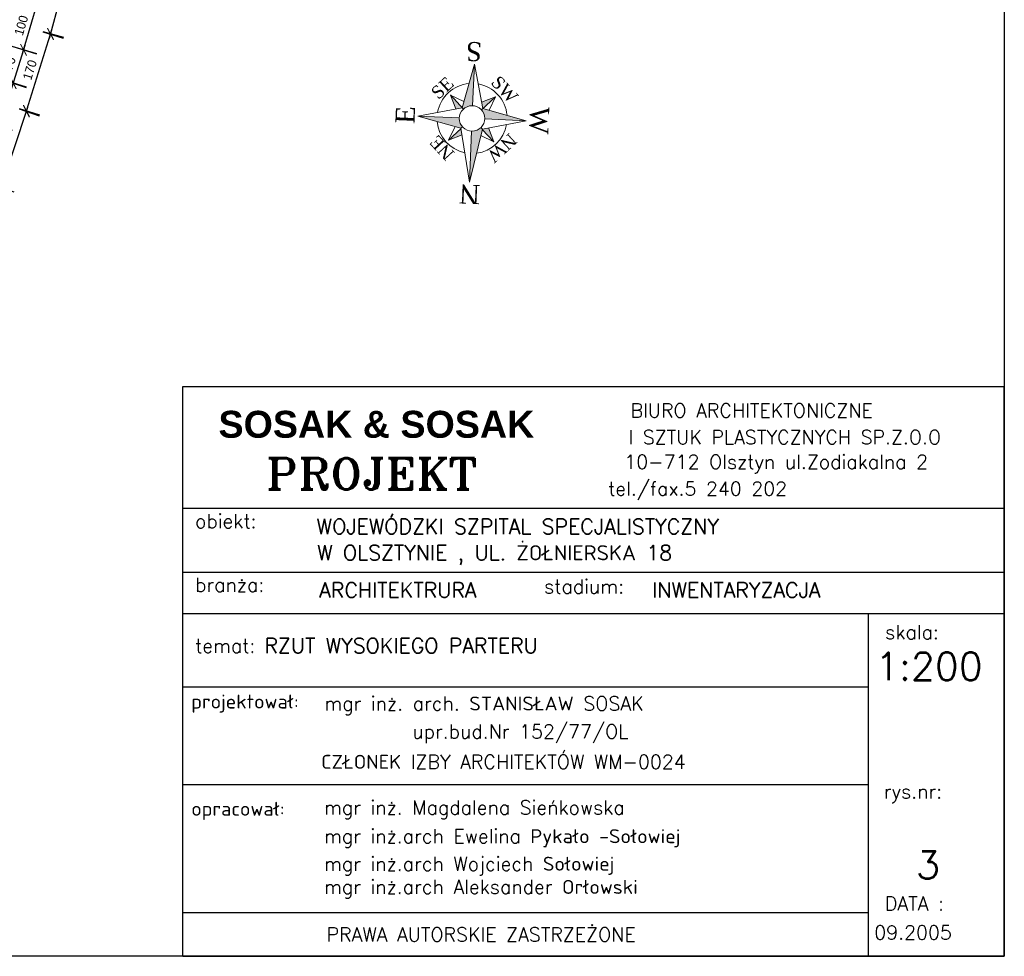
# Model space of a CAD drawing. Header units: millimetres. Extents: x -32003 to -19505, y 17931 to 29358.
# Tile 69 of 92: x -21688 to -19505, y 17931 to 20007. Entities that reach past the tile are written whole.
import ezdxf
from ezdxf.enums import TextEntityAlignment as Align

# ---------------------------------------------------------------- set-up
doc = ezdxf.new("R2010")
doc.units = ezdxf.units.MM
doc.header["$PDMODE"] = 3
for name, color, linetype, lineweight in [('$BS_Tab', 7, 'Continuous', 25), ('_wymiary', 1, 'Continuous', 9), ('RAMKA', 7, 'Continuous', 30)]:
    doc.layers.add(name, color=color, linetype=linetype, lineweight=lineweight)
doc.styles.add('MONOTXT', font='romans.shx', dxfattribs={"width": 0.8, "height": 0.25})
doc.styles.add('ROMANT', font='romant', dxfattribs={"width": 1.5, "height": 10})
doc.styles.add('SANSSERIFBOLD', font='sasb____.pfb', dxfattribs={"height": 0.8})
doc.dimstyles.new('Jacek2', dxfattribs={"dimscale": 2, "dimtxt": 10, "dimasz": 10, "dimexe": 15, "dimexo": 15, "dimgap": 5, "dimtad": 1, "dimdec": 0, "dimrnd": 0.5, "dimzin": 0, "dimdsep": 46, "dimtxsty": 'Standard', "dimblk": 'OBLIQUE', "dimcen": 0, "dimdle": 5, "dimadec": 1, "dimazin": 0, "dimtfac": 1, "dimtdec": 0, "dimtofl": 0, "dimtmove": 0, "dimatfit": 3, "dimfxl": 0, "dimtolj": 1, "dimtzin": 0, "dimarcsym": 0})

# ---------------------------------------------------------------- blocks, each defined once
blk = doc.blocks.new('_OBLIQUE')
at = {"color": 0, "linetype": 'ByBlock'}
blk.add_line((-0.5, -0.5), (0.5, 0.5), dxfattribs=at)
blk = doc.blocks.new('*D1094')
at = {"layer": '_wymiary', "color": 0, "lineweight": -2}
for p, q in [((-21648, 20046.1), (-21681.9, 19930.9)), ((-21676.8, 20044.1), (-21622.1, 20028)), ((-21705, 19948.2), (-21650.3, 19932.1))]:
    blk.add_line(p, q, dxfattribs=at)
at = {"layer": 'Defpoints', "color": 0}
for p in [(-21705.6, 20052.6), (-21733.8, 19956.6), (-21679, 19940.5)]:
    blk.add_point(p, dxfattribs=at)
at = {"layer": '_wymiary', "color": 0, "lineweight": -2, "xscale": 20, "yscale": 20, "zscale": 20}
for p, rotation in [((-21650.9, 20036.5), 73.62773022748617), ((-21679, 19940.5), 253.6277302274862)]:
    blk.add_blockref('_OBLIQUE', p, dxfattribs=dict(at, rotation=rotation))
at = {"layer": '_wymiary', "color": 0, "insert": (-21684.1, 19994.1), "char_height": 20, "attachment_point": 5, "rotation": 73.6277}
blk.add_mtext('\\A1;100', dxfattribs=at)
blk = doc.blocks.new('*D1095')
at = {"layer": '_wymiary', "color": 0, "lineweight": -2}
for p, q in [((-21705.1, 19947.8), (-21650.6, 19930.9)), ((-21676.3, 19949.3), (-21704.7, 19857.6)), ((-21727.6, 19875.1), (-21673, 19858.3))]:
    blk.add_line(p, q, dxfattribs=at)
at = {"layer": 'Defpoints', "color": 0}
for p in [(-21733.8, 19956.6), (-21756.2, 19884), (-21701.7, 19867.1)]:
    blk.add_point(p, dxfattribs=at)
at = {"layer": '_wymiary', "color": 0, "lineweight": -2, "xscale": 20, "yscale": 20, "zscale": 20}
for p, rotation in [((-21679.3, 19939.8), 72.83230839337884), ((-21701.7, 19867.1), 252.8323083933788)]:
    blk.add_blockref('_OBLIQUE', p, dxfattribs=dict(at, rotation=rotation))
at = {"layer": '_wymiary', "color": 0, "insert": (-21709.6, 19909.4), "char_height": 20, "attachment_point": 5, "rotation": 72.8323}
blk.add_mtext('\\A1;70', dxfattribs=at)
blk = doc.blocks.new('*D1096')
at = {"layer": '_wymiary', "color": 0, "lineweight": -2}
for p, q in [((-21698.9, 19875.7), (-21736.2, 19761.7)), ((-21727.7, 19874.7), (-21673.5, 19856.9)), ((-21758.8, 19779.6), (-21704.6, 19761.9))]:
    blk.add_line(p, q, dxfattribs=at)
at = {"layer": 'Defpoints', "color": 0}
for p in [(-21756.2, 19884), (-21787.4, 19789), (-21733.1, 19771.2)]:
    blk.add_point(p, dxfattribs=at)
at = {"layer": '_wymiary', "color": 0, "lineweight": -2, "xscale": 20, "yscale": 20, "zscale": 20}
for p, rotation in [((-21702, 19866.2), 71.86683350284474), ((-21733.1, 19771.2), 251.8668335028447)]:
    blk.add_blockref('_OBLIQUE', p, dxfattribs=dict(at, rotation=rotation))
at = {"layer": '_wymiary', "color": 0, "insert": (-21736.6, 19824.9), "char_height": 20, "attachment_point": 5, "rotation": 71.8668}
blk.add_mtext('\\A1;100', dxfattribs=at)
blk = doc.blocks.new('*D856')
at = {"layer": '_wymiary', "color": 0, "lineweight": -2}
for p, q in [((-21732.2, 19625.6), (-21669.4, 19813.1)), ((-21689.1, 19809.2), (-21644.1, 19794.1)), ((-21745.6, 19640.6), (-21700.6, 19625.5))]:
    blk.add_line(p, q, dxfattribs=at)
at = {"layer": 'Defpoints', "color": 0}
for p in [(-21717.6, 19818.7), (-21672.6, 19803.7), (-21774, 19650.1)]:
    blk.add_point(p, dxfattribs=at)
at = {"layer": '_wymiary', "color": 0, "lineweight": -2, "xscale": 20, "yscale": 20, "zscale": 20}
for p, rotation in [((-21672.6, 19803.7), 71.48088817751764), ((-21729, 19635.1), 251.4808881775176)]:
    blk.add_blockref('_OBLIQUE', p, dxfattribs=dict(at, rotation=rotation))
at = {"layer": '_wymiary', "color": 0, "insert": (-21719.8, 19725.7), "char_height": 20, "attachment_point": 5, "rotation": 71.4809}
blk.add_mtext('\\A1;170', dxfattribs=at)
blk = doc.blocks.new('*D857')
at = {"layer": '_wymiary', "color": 0, "lineweight": -2}
for p, q in [((-21675.2, 19795.1), (-21616.7, 19984)), ((-21636.3, 19979.6), (-21591, 19965.6)), ((-21688.9, 19809.8), (-21643.6, 19795.8))]:
    blk.add_line(p, q, dxfattribs=at)
at = {"layer": 'Defpoints', "color": 0}
for p in [(-21664.9, 19988.5), (-21619.6, 19974.5), (-21717.6, 19818.7)]:
    blk.add_point(p, dxfattribs=at)
at = {"layer": '_wymiary', "color": 0, "lineweight": -2, "xscale": 20, "yscale": 20, "zscale": 20}
for p, rotation in [((-21619.6, 19974.5), 72.77926439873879), ((-21672.3, 19804.7), 252.7792643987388)]:
    blk.add_blockref('_OBLIQUE', p, dxfattribs=dict(at, rotation=rotation))
at = {"layer": '_wymiary', "color": 0, "insert": (-21665.1, 19895.5), "char_height": 20, "attachment_point": 5, "rotation": 72.7793}
blk.add_mtext('\\A1;170', dxfattribs=at)
blk = doc.blocks.new('*D858')
at = {"layer": '_wymiary', "color": 0, "lineweight": -2}
for p, q in [((-21621.9, 19966.2), (-21569, 20156.8)), ((-21588.4, 20151.8), (-21542.8, 20139.1)), ((-21636, 19980.5), (-21590.4, 19967.8))]:
    blk.add_line(p, q, dxfattribs=at)
at = {"layer": 'Defpoints', "color": 0}
for p in [(-21617.3, 20159.8), (-21571.7, 20147.1), (-21664.9, 19988.5)]:
    blk.add_point(p, dxfattribs=at)
at = {"layer": '_wymiary', "color": 0, "lineweight": -2, "xscale": 20, "yscale": 20, "zscale": 20}
for p, rotation in [((-21571.7, 20147.1), 74.47426658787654), ((-21619.3, 19975.8), 254.4742665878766)]:
    blk.add_blockref('_OBLIQUE', p, dxfattribs=dict(at, rotation=rotation))
at = {"layer": '_wymiary', "color": 0, "insert": (-21614.7, 20066.8), "char_height": 20, "attachment_point": 5, "rotation": 74.4743}
blk.add_mtext('\\A1;170', dxfattribs=at)
blk = doc.blocks.new('Tab_Roza')
at = {"layer": '$BS_Tab', "linetype": 'Continuous', "lineweight": 0}
h = blk.add_hatch(color=256, dxfattribs=at)
h.paths.add_polyline_path([(-16.8, 16), (-14.5, 13.8, -0.20478), (0, 20), (0, 100)])
h.paths.add_polyline_path([(85, 0), (16.8, 16), (14.5, 13.8, -0.193058), (20, 0)])
h.paths.add_polyline_path([(-85, 0), (-16.2, -16.2), (-14.1, -14.1, -0.198912), (-20, 0)])
h.paths.add_polyline_path([(0, -85), (16.2, -16.2), (14.1, -14.1, -0.198912), (0, -20)])
h.paths.add_polyline_path([(-26.1, 13.8), (-16.8, 16), (-16.7, 16.7), (-35.4, 35.4)])
h.paths.add_polyline_path([(14.7, 26.5), (16.7, 16.7), (35.4, 35.4)])
h.paths.add_polyline_path([(-35.4, -35.4), (-13.8, -26.1), (-16.2, -16.2)])
h.paths.add_polyline_path([(26, -13.9), (16.2, -16.2), (35.1, -35.1)])
for p, q in [((-16.8, 16), (0, 100)), ((0, 20), (0, 100)), ((0, 100), (16.8, 16)), ((-16.7, 16.7), (-35.4, 35.4)), ((-35.4, 35.4), (-26.1, 13.8)), ((-14.7, 26.4), (-35.4, 35.4)), ((14.7, 26.5), (35.4, 35.4)), ((16.7, 16.7), (35.4, 35.4)), ((35.4, 35.4), (26.1, 13.8)), ((-85, 0), (-16.8, 16)), ((-16.8, 16), (-14.5, 13.8)), ((16.8, 16), (14.5, 13.8)), ((16.8, 16), (85, 0)), ((-20, 0), (-85, 0)), ((-16.2, -16.2), (-85, 0)), ((85, 0), (16.2, -16.2)), ((20, 0), (85, 0)), ((-35.4, -35.4), (-26.1, -13.8)), ((-14.1, -14.1), (-35.4, -35.4)), ((14.1, -14.1), (35.4, -35.4)), ((35.1, -35.1), (26, -13.9)), ((-13.8, -26.1), (-35.4, -35.4)), ((0, -85), (-16.2, -16.2)), ((16.2, -16.2), (0, -85)), ((0, -20), (0, -85)), ((13.9, -26.1), (35.1, -35.1))]:
    blk.add_line(p, q, dxfattribs=at)
blk.add_circle((0, 0), 20, dxfattribs=at)
for start, end in [(99.5801, 172.5102), (7.4898, 80.4199), (187.4898, 262.5102), (277.4898, 352.5102)]:
    blk.add_arc((0, 0), 55, start, end, dxfattribs=at)
at = {"layer": '$BS_Tab', "linetype": 'Continuous', "lineweight": 0, "char_height": 30, "width": 2.684, "attachment_point": 5}
for s, insert in [('{\\fTimes New Roman|b0|i0|c0|p18;N}', (-1.1, 119)), ('{\\fTimes New Roman|b0|i0|c0|p18;S}', (1.5, -105))]:
    blk.add_mtext(s, dxfattribs=dict(at, insert=insert))
at = {"layer": '$BS_Tab', "linetype": 'Continuous', "lineweight": 0, "attachment_point": 5}
for s, insert, char_height, width, rotation in [('{\\fTimes New Roman|b0|i0|c0|p18;NW}', (-48.6, 44.3), 20, 50, 45), ('{\\fTimes New Roman|b0|i0|c0|p18;NE}', (45.4, 48.1), 20, 50, 315), ('{\\fTimes New Roman|b0|i0|c0|p18;W}', (-105, -1.2), 30, 2.684, 90), ('{\\fTimes New Roman|b0|i0|c0|p18;E}', (105, -1.2), 30, 2.684, 270), ('{\\fTimes New Roman|b0|i0|c0|p18;SW}', (-49, -47.4), 20, 50, 135), ('{\\fTimes New Roman|b0|i0|c0|p18;SE}', (48.5, -45.9), 20, 50, 225)]:
    blk.add_mtext(s, dxfattribs=dict(at, insert=insert, char_height=char_height, width=width, rotation=rotation))

msp = doc.modelspace()

# ---------------------------------------------------------------- linework, layer by layer
for p, q in [((-21326.4, 18782), (-19505.5, 18782)), ((-21326.4, 18690.5), (-19505.5, 18690.5)), ((-19807.2, 18690.5), (-19807.2, 17930.8)), ((-21326.4, 18528.4), (-19807.2, 18528.4)), ((-21326.4, 18311.8), (-19807.2, 18311.8)), ((-21326.4, 18027.9), (-19807.2, 18027.9))]:
    msp.add_line(p, q)
msp.add_lwpolyline([(-32003.2, 29357.5), (-19505.5, 29357.5), (-19505.5, 17930.8), (-32003.2, 17930.8)], close=True)
at = {"layer": 'RAMKA'}
for p, q in [((-21326.4, 17930.8), (-21326.4, 19193.7)), ((-21326.4, 19193.7), (-19505.5, 19193.7)), ((-19505.5, 17930.8), (-19505.5, 19193.7)), ((-21326.4, 18923.9), (-19505.5, 18923.9)), ((-21326.4, 17930.8), (-19505.5, 17930.8))]:
    msp.add_line(p, q, dxfattribs=at)

# ---------------------------------------------------------------- block references
at = {"xscale": 1.413044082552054, "yscale": 1.413044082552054, "zscale": 1.41304408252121, "rotation": 177.6182840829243}
msp.add_blockref('Tab_Roza', (-20685, 19788), dxfattribs=at)

# ---------------------------------------------------------------- texts
for s, height, style, p in [('SOSAK & SOSAK', 59.716, 'SANSSERIFBOLD', (-21247, 19080.2)), ('BIURO ARCHITEKTONICZNE ', 30.855, 'MONOTXT', (-20333.8, 19125.3)), ('I SZTUK PLASTYCZNYCH SP.Z.O.O', 30.855, 'MONOTXT', (-20338.4, 19065.9)), ('10-712 Olsztyn ul.Zodiakalna 2', 30.855, 'MONOTXT', (-20347.6, 19011.5)), ('      tel./fax.5 240 202', 30.855, 'MONOTXT', (-20521.5, 18951.9)), ('obiekt:', 30.86, 'MONOTXT', (-21298.9, 18879.9)), ('WOJEWÓDZKI SZPITAL SPECJALISTYCZNY', 33.34, 'MONOTXT', (-21029.4, 18866.8, 1105)), ('W OLSZTYNIE , UL. ŻOŁNIERSKA 18', 33.34, 'MONOTXT', (-21028.2, 18808.6, 1105)), ('branża:', 30.86, 'MONOTXT', (-21298.9, 18738.6)), ('stadium:', 30.86, 'MONOTXT', (-20525.3, 18735.1)), ('ARCHITEKTRURA', 33.34, 'MONOTXT', (-21023.6, 18725.8)), ('INWENTARYZACJA', 33.34, 'MONOTXT', (-20285.7, 18726)), ('skala: ', 30.86, 'MONOTXT', (-19769.5, 18633.8)), ('RZUT WYSOKIEGO PARTERU', 33.34, 'MONOTXT', (-21145.1, 18602.8, 1105)), ('temat:', 30.86, 'MONOTXT', (-21298.9, 18603.4)), ('1:200', 61.71, 'MONOTXT', (-19791.5, 18542.8)), ('projektował:', 30.855, 'MONOTXT', (-21307.5, 18480.1)), ('mgr inż. arch. STANISŁAW SOSAK', 30.855, 'MONOTXT', (-21012.5, 18475.7)), ('upr.bud.Nr 152/77/OL', 30.855, 'MONOTXT', (-20817.5, 18413.8)), ('CZŁONEK IZBY ARCHITEKTÓW WM-0024', 30.855, 'MONOTXT', (-21019.5, 18346.5)), ('rys.nr:', 30.86, 'MONOTXT', (-19772.7, 18280.8)), ('opracował:', 30.86, 'MONOTXT', (-21307.5, 18242.4)), ('mgr inż. Magdalena Sieńkowska', 30.855, 'MONOTXT', (-21013.3, 18245.1)), ('mgr inż.arch Ewelina Pykało -Sołowiej', 30.855, 'MONOTXT', (-21013.3, 18181.6)), ('mgr inż.arch Wojciech Sołowiej', 30.855, 'MONOTXT', (-21013.3, 18120.6)), ('3', 61.7, 'MONOTXT', (-19701, 18102.4)), ('mgr inż.arch Aleksander Orłowski', 30.855, 'MONOTXT', (-21013.3, 18069.2)), ('DATA :', 30.86, 'MONOTXT', (-19770.2, 18032.3)), ('PRAWA AUTORSKIE ZASTRZEŻONE', 30.855, 'MONOTXT', (-21007.5, 17963.8)), ('09.2005', 30.86, 'MONOTXT', (-19793.7, 17968))]:
    msp.add_text(s, height=height, dxfattribs=dict(style=style)).set_placement(p)
at = {"style": 'ROMANT', "width": 0.995625}
msp.add_text('PROJEKT', height=69.12, dxfattribs=at).set_placement((-21141.6, 18965.7), (-20673, 18965.7), align=Align.FIT)

# ---------------------------------------------------------------- dimensions: what is measured, and where the dimension line sits
at = {"layer": '_wymiary'}
for p1, p2, distance, text, picture, middle in [((-21664.9, 19988.5), (-21617.3, 20159.8), -47.4, '170', '*D858', (-21614.7, 20066.8)), ((-21717.6, 19818.7), (-21664.9, 19988.5), -47.4, '170', '*D857', (-21665.1, 19895.5)), ((-21733.8, 19956.6), (-21756.2, 19884), 57.1, '70', '*D1095', (-21709.6, 19909.4)), ((-21774, 19650.1), (-21717.6, 19818.7), -47.4, '170', '*D856', (-21719.8, 19725.7))]:
    dim = msp.add_aligned_dim(p1=p1, p2=p2, distance=distance, text=text, dimstyle='Jacek2', dxfattribs=at)
    dim.commit()
    dim.dimension.update_dxf_attribs({"geometry": picture, "text_midpoint": middle})
for p1, p2, picture, middle in [((-21705.6, 20052.6), (-21733.8, 19956.6), '*D1094', (-21684.1, 19994.1)), ((-21756.2, 19884), (-21787.4, 19789), '*D1096', (-21736.6, 19824.9))]:
    dim = msp.add_aligned_dim(p1=p1, p2=p2, distance=57.1, dimstyle='Jacek2', dxfattribs=at)
    dim.commit()
    dim.dimension.update_dxf_attribs({"geometry": picture, "text_midpoint": middle})

doc.saveas('drawing.dxf')
